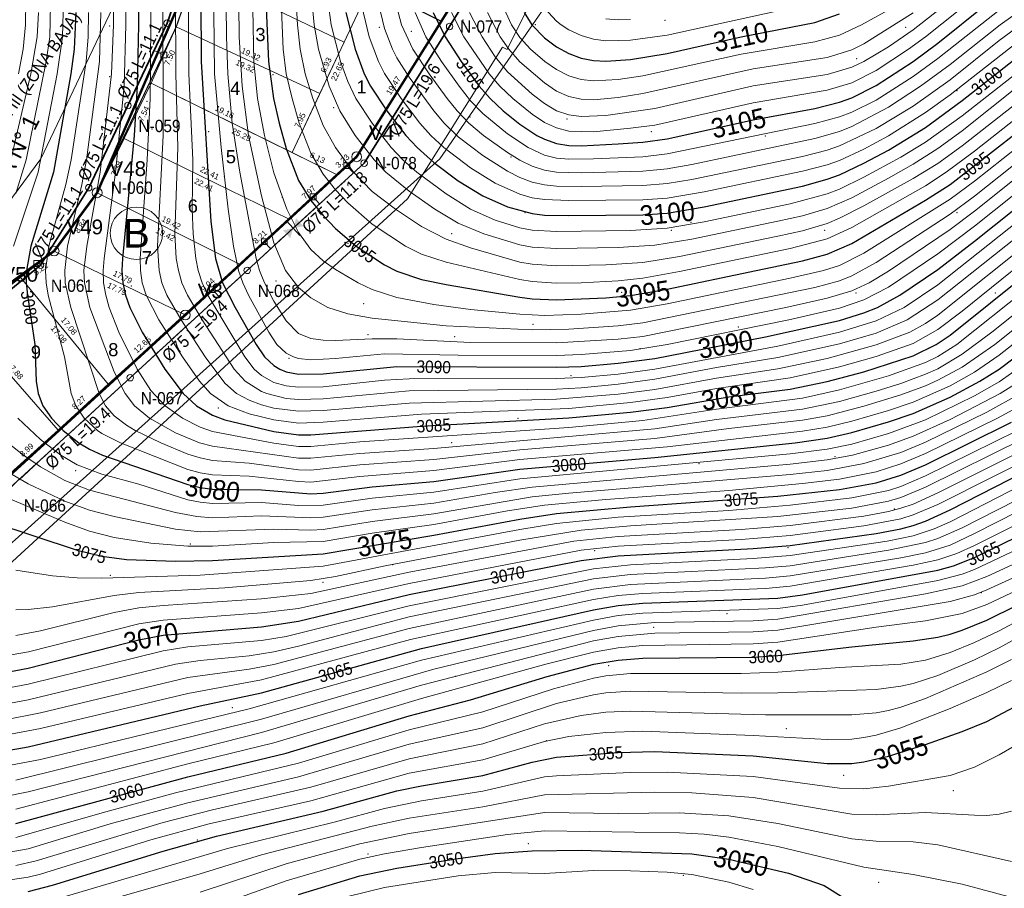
# Model space of a CAD drawing. Header units: metres. Extents: x 295850 to 310263, y 8095845 to 8104014.
# Tile 7 of 77: x 296079 to 296199, y 8096004 to 8096110. Entities that reach past the tile are written whole.
import ezdxf
from ezdxf.enums import TextEntityAlignment as Align

# ---------------------------------------------------------------- set-up
doc = ezdxf.new("R2010")
doc.units = ezdxf.units.M
doc.linetypes.add('CENTER', pattern=[5.08, 3.175, -0.635, 0.635, -0.635])
for name, color, linetype, lineweight in [('ALIN-AV1', 8, 'CENTER', 13), ('ALIN-C18', 8, 'CENTER', 13), ('AP-CONEX', 150, 'Continuous', 18), ('AP-NODOS', 1, 'Continuous', 18), ('AP-NODOS-TXT', 1, 'Continuous', 18), ('AP-RED-075', 5, 'Continuous', 35), ('AP-RED-TXT', 5, 'Continuous', 18), ('AP-SECTORES-TXT', 211, 'Continuous', 18), ('AP-VALVULAS', 42, 'Continuous', 25), ('C-TOPO-MAJR', 33, 'Continuous', 25), ('C-TOPO-MINR', 253, 'Continuous', 13), ('C-TOPO-PNTS', 8, 'Continuous', 9), ('C-TOPO-TEXT', 33, 'Continuous', 13), ('C-TOPO-TEXT-500', 33, 'Continuous', 13), ('LOTE', 7, 'Continuous', 18), ('LOTE_MEDIDAS', 8, 'Continuous', 13), ('LOTE_NUMERO', 8, 'Continuous', 13), ('MANZANA', 3, 'Continuous', 25), ('MANZANA_LETRA', 3, 'Continuous', 18), ('PERIMETRO', 1, 'Continuous', 35), ('RELIEVE_LIMITE', 6, 'Continuous', 18), ('VERTICES', 1, 'Continuous', 13), ('VIA_BORDE', 8, 'Continuous', 18), ('VIAS_NOMBRE', 5, 'Continuous', 18)]:
    doc.layers.add(name, color=color, linetype=linetype, lineweight=lineweight)
doc.styles.add('ARIAL', font='arial.ttf')

# ---------------------------------------------------------------- blocks, each defined once
blk = doc.blocks.new('PUNTOS_TOPOGRAFICOS')
at = {"layer": 'C-TOPO-PNTS'}
for p in [(296133.045, 8096110.014, 3106.582), (296157.728, 8096109.963, 3111.974), (296082.663, 8096108.754, 3077.888), (296089.968, 8096109.258, 3082.686), (296122.87, 8096109.112, 3101.794), (296126.747, 8096108.628, 3103.521), (296141.893, 8096109.431, 3110.556), (296187.06, 8096109.112, 3107.748), (296107.46, 8096107.731, 3094.158), (296181.108, 8096105.286, 3107.8), (296089.968, 8096103.086, 3082.802), (296109.869, 8096103.338, 3095.492), (296193.33, 8096101.354, 3100.992), (296094.503, 8096100.063, 3085.774), (296117.301, 8096099.308, 3097.848), (296133.927, 8096098.174, 3103.374), (296145.766, 8096097.922, 3107.292), (296095.133, 8096096.678, 3086.231), (296102.04, 8096096.359, 3090.216), (296156.028, 8096096.359, 3105.776), (296169.95, 8096095.828, 3103.886), (296138.918, 8096093.277, 3102.848), (296123.614, 8096092.002, 3098.134), (296103.949, 8096090.869, 3090.999), (296089.087, 8096090.491, 3083.202), (296111.003, 8096088.35, 3094.248), (296140.618, 8096086.476, 3100.094), (296193.33, 8096086.476, 3092.868), (296160.881, 8096085.327, 3099.158), (296131.691, 8096083.925, 3097.35), (296158.472, 8096084.35, 3098.899), (296177.176, 8096084.35, 3096.75), (296119.044, 8096082.756, 3094.895), (296092.582, 8096077.549, 3085.645), (296110.247, 8096078.147, 3092.872), (296152.442, 8096076.762, 3095.424), (296181.002, 8096076.699, 3092.108), (296198.006, 8096076.699, 3085.456), (296120.953, 8096075.376, 3093.458), (296141.61, 8096072.857, 3093.682), (296121.489, 8096071.598, 3092.582), (296166.655, 8096072.554, 3091.479), (296132.037, 8096071.346, 3092.758), (296154.646, 8096069.897, 3091.398), (296189.934, 8096069.977, 3085.362), (296111.818, 8096068.728, 3091.762), (296146.25, 8096066.603, 3089.53), (296103.209, 8096062.671, 3085.93), (296090.882, 8096061.395, 3082.334), (296139.768, 8096061.395, 3085.344), (296131.691, 8096058.42, 3083.456), (296161.873, 8096055.869, 3078.934), (296178.452, 8096056.719, 3078.344), (296085.78, 8096055.019, 3078.83), (296185.678, 8096050.343, 3072.441), (296099.809, 8096046.092, 3076.308), (296149.12, 8096045.242, 3070.616), (296172.717, 8096045.611, 3069.862), (296124.464, 8096043.541, 3072.948), (296090.031, 8096042.266, 3074.266), (296115.962, 8096041.416, 3072.856), (296196.306, 8096040.14, 3061.886), (296165.274, 8096037.59, 3063.566), (296156.347, 8096035.889, 3062.306), (296169.525, 8096032.064, 3059.53), (296150.82, 8096031.213, 3059.172), (296132.116, 8096029.938, 3061.78), (296104.91, 8096026.112, 3064.458), (296172.5, 8096023.562, 3056.422), (296143.244, 8096022.089, 3055.846), (296179.519, 8096017.838, 3054.632), (296192.909, 8096015.99, 3053.682), (296100.659, 8096009.959, 3054.899), (296141.043, 8096009.533, 3050.172), (296121.489, 8096008.258, 3051.036), (296159.964, 8096005.651, 3048.866), (296183.77, 8096004.801, 3050.48)]:
    blk.add_point(p, dxfattribs=at)
blk = doc.blocks.new('CURVAS_NIVEL')
at = {"layer": 'C-TOPO-MAJR'}
for points, elevation in [([(296093.37, 8096131.92), (296093.47, 8096109.42), (296093.31, 8096101.92), (296092.93, 8096095.92), (296091.5, 8096080.92), (296091.45, 8096079.42), (296091.56, 8096077.92), (296091.88, 8096076.42), (296092.41, 8096074.92), (296093.9, 8096071.92), (296096.67, 8096067.42), (296098.9, 8096064.42), (296100.54, 8096062.92), (296102.49, 8096061.79), (296103.99, 8096061.2), (296109.99, 8096059.79), (296112.99, 8096059.4), (296114.49, 8096059.4), (296127.99, 8096060.44), (296145.99, 8096061.45), (296153.49, 8096062.14), (296157.99, 8096062.73), (296165.49, 8096064.01), (296172.99, 8096064.97), (296177.49, 8096065.91), (296181.99, 8096067.09), (296187.99, 8096069.03), (296190.81, 8096070.42), (296192.49, 8096071.53), (296207.49, 8096083.55)], 3085), ([(296100.95, 8096134.92), (296101.12, 8096104.92), (296102.3, 8096085.42), (296102.88, 8096080.92), (296103.71, 8096077.92), (296105.25, 8096074.92), (296107.83, 8096070.42), (296108.84, 8096068.92), (296109.99, 8096067.83), (296110.7, 8096067.42), (296111.49, 8096067.09), (296112.99, 8096066.8), (296115.99, 8096066.82), (296124.99, 8096067.71), (296144.49, 8096067.64), (296147.49, 8096067.74), (296151.99, 8096068.12), (296156.49, 8096068.72), (296169.99, 8096071.33), (296178.99, 8096073.35), (296181.99, 8096074.26), (296183.64, 8096074.92), (296186.38, 8096076.42), (296190.99, 8096079.57), (296195.49, 8096083), (296207.49, 8096092.59)], 3090), ([(296109.01, 8096112.42), (296109.31, 8096104.92), (296109.93, 8096100.42), (296110.64, 8096097.42), (296111.49, 8096094.31), (296112.99, 8096090.43), (296114.49, 8096087.99), (296115.99, 8096086.15), (296117.49, 8096084.56), (296120.02, 8096082.42), (296123.49, 8096080.14), (296124.99, 8096079.37), (296127.99, 8096078.35), (296130.99, 8096077.71), (296139.99, 8096076.17), (296141.49, 8096075.98), (296144.49, 8096075.86), (296150.49, 8096076.12), (296153.49, 8096076.39), (296157.99, 8096077.17), (296168.83, 8096079.42), (296174.49, 8096080.62), (296177.49, 8096081.42), (296180.49, 8096082.73), (296189.49, 8096088.01), (296192.49, 8096089.92), (296205.99, 8096100.42)], 3095), ([(296118.78, 8096110.92), (296119.89, 8096106.42), (296121.01, 8096103.42), (296121.77, 8096101.92), (296123.76, 8096098.92), (296126.08, 8096095.92), (296127.46, 8096094.42), (296129.49, 8096092.62), (296132.49, 8096090.38), (296135.49, 8096088.53), (296138.49, 8096087.19), (296141.49, 8096086.38), (296142.99, 8096086.2), (296145.99, 8096086.13), (296154.99, 8096086.23), (296157.99, 8096086.43), (296162.49, 8096087.2), (296174.49, 8096089.73), (296177.49, 8096090.56), (296178.99, 8096091.12), (296181.99, 8096092.52), (296184.99, 8096094.13), (296189.49, 8096096.89), (296193.99, 8096100.16), (296201.96, 8096106.42)], 3100), ([(296129.44, 8096110.92), (296130.89, 8096107.92), (296132.85, 8096104.92), (296135.05, 8096101.92), (296136.38, 8096100.42), (296137.98, 8096098.92), (296139.99, 8096097.3), (296142.07, 8096095.92), (296142.99, 8096095.44), (296144.49, 8096094.92), (296145.99, 8096094.68), (296147.49, 8096094.63), (296151.99, 8096094.87), (296154.99, 8096095.1), (296157.99, 8096095.51), (296168.49, 8096097.82), (296175.99, 8096099.21), (296178.99, 8096099.97), (296180.49, 8096100.51), (296183.49, 8096102), (296187.99, 8096104.94), (296190.99, 8096107.17), (296196.99, 8096111.97)], 3105), ([(296140.53, 8096110.92), (296141.48, 8096109.42), (296142.99, 8096107.82), (296144.49, 8096106.72), (296145.99, 8096105.9), (296147.49, 8096105.34), (296148.99, 8096105.04), (296150.49, 8096104.96), (296153.49, 8096105.18), (296157.99, 8096105.92), (296166.99, 8096107.93), (296175.99, 8096109.68), (296178.99, 8096110.76)], 3110), ([(296085.84, 8096110.92), (296085.63, 8096106.42), (296085.21, 8096103.42), (296083.1, 8096091.42), (296080.34, 8096082.42), (296079.79, 8096079.42), (296079.76, 8096077.92), (296079.91, 8096076.42), (296080.82, 8096070.42), (296080.98, 8096065.92), (296081.22, 8096064.42), (296081.81, 8096062.92), (296082.85, 8096061.42), (296084.29, 8096059.92), (296086.18, 8096058.42), (296087.49, 8096057.65), (296089.08, 8096056.92), (296099.49, 8096053.32), (296100.99, 8096052.96), (296102.49, 8096052.77), (296108.49, 8096052.7), (296114.49, 8096052.18), (296115.99, 8096052.26), (296121.99, 8096053.06), (296129.49, 8096053.7), (296139.99, 8096055.2), (296156.49, 8096056.62), (296173.59, 8096058.42), (296177.49, 8096058.98), (296180.49, 8096059.66), (296184.99, 8096060.96), (296187.99, 8096061.99), (296192.49, 8096064), (296196.11, 8096065.92), (296198.47, 8096067.42), (296200.5, 8096068.92)], 3080), ([(296075.49, 8096048.79), (296085.99, 8096045.33), (296088.99, 8096044.57), (296091.99, 8096044.2), (296097.99, 8096043.96), (296102.49, 8096044.07), (296115.99, 8096044.87), (296129.49, 8096047.15), (296139.99, 8096049.11), (296144.49, 8096049.78), (296153.49, 8096050.61), (296171.49, 8096051.9), (296178.99, 8096052.72), (296183.49, 8096053.54), (296186.49, 8096054.46), (296189.49, 8096055.74), (296199.99, 8096060.93)], 3075), ([(296076.99, 8096030.35), (296079.99, 8096030.91), (296093.49, 8096034.37), (296096.49, 8096034.96), (296108.49, 8096035.97), (296112.99, 8096036.65), (296126.49, 8096039.91), (296147.49, 8096044.07), (296151.99, 8096044.62), (296168.49, 8096045.52), (296172.99, 8096045.89), (296183.49, 8096047.36), (296186.49, 8096047.92), (296187.99, 8096048.32), (296189.49, 8096048.85), (296192.49, 8096050.22), (296208.99, 8096058.66)], 3070), ([(296076.99, 8096020.8), (296079.99, 8096021.33), (296100.99, 8096026.32), (296108.49, 8096027.93), (296127.99, 8096033.34), (296148.99, 8096038.06), (296151.99, 8096038.57), (296154.99, 8096038.86), (296171.49, 8096039.48), (296174.49, 8096039.88), (296190.99, 8096042.89), (296192.92, 8096043.42), (296195.49, 8096044.41), (296207.49, 8096050.3)], 3065), ([(296078.49, 8096011.99), (296099.49, 8096017.67), (296111.49, 8096020.57), (296126.49, 8096025.12), (296133.99, 8096027.07), (296143.33, 8096029.92), (296149.02, 8096031.42), (296151.99, 8096031.9), (296154.99, 8096032.13), (296168.49, 8096032.27), (296171.49, 8096032.46), (296180.49, 8096033.53), (296187.99, 8096034.24), (296190.99, 8096034.7), (296192.49, 8096035.08), (296193.99, 8096035.55), (296196.99, 8096036.77), (296204.29, 8096040.42)], 3060), ([(296079.99, 8096003.67), (296082.99, 8096004.44), (296096.49, 8096008.61), (296102.99, 8096010.42), (296115.99, 8096013.47), (296124.99, 8096015.96), (296127.99, 8096016.59), (296135.49, 8096017.82), (296141.49, 8096019.47), (296144.49, 8096020.07), (296151.99, 8096020.63), (296156.49, 8096020.74), (296168.49, 8096020.22), (296177.49, 8096019.3), (296180.49, 8096019.28), (296181.99, 8096019.48), (296184.99, 8096020.19), (296189.49, 8096021.63), (296193.99, 8096023.19), (296196.99, 8096024.43), (296215.87, 8096034.42)], 3055), ([(296112.99, 8096003.32), (296120.49, 8096005.6), (296124.99, 8096006.54), (296132.49, 8096007.72), (296136.99, 8096008.3), (296141.49, 8096008.64), (296147.49, 8096008.72), (296160.99, 8096008.27), (296165.49, 8096007.62), (296172.79, 8096005.92), (296177.14, 8096004.42), (296179.52, 8096002.92)], 3050)]:
    blk.add_lwpolyline(points, dxfattribs=dict(at, elevation=elevation))
at = {"layer": 'C-TOPO-MINR'}
for points, elevation in [([(296088.89, 8096110.92), (296088.69, 8096104.92), (296087.13, 8096092.92), (296086.57, 8096089.92), (296084.81, 8096082.42), (296084.46, 8096079.42), (296084.53, 8096077.92), (296085.21, 8096074.92), (296088.68, 8096064.42), (296089.45, 8096062.92), (296090.49, 8096061.69), (296091.99, 8096060.56), (296093.06, 8096059.92), (296096.21, 8096058.42), (296099.49, 8096057.04), (296100.99, 8096056.57), (296102.49, 8096056.27), (296106.99, 8096055.92), (296112.99, 8096055.11), (296114.49, 8096055.08), (296120.49, 8096055.73), (296129.49, 8096056.38), (296139.99, 8096057.54), (296156.49, 8096058.95), (296165.49, 8096060.16), (296174.49, 8096061.16), (296177.49, 8096061.72), (296181.99, 8096062.89), (296186.49, 8096064.25), (296189.49, 8096065.37), (296190.99, 8096066.04), (296193.99, 8096067.66), (296197.94, 8096070.42), (296211.99, 8096081.6)], 3082), ([(296090.27, 8096127.42), (296090.41, 8096109.42), (296090.18, 8096103.42), (296088.78, 8096091.42), (296087.15, 8096082.42), (296086.81, 8096079.42), (296086.87, 8096077.92), (296087.54, 8096074.92), (296090.49, 8096067.08), (296091.82, 8096064.42), (296092.97, 8096062.92), (296094.79, 8096061.42), (296097.99, 8096059.63), (296100.92, 8096058.42), (296102.49, 8096058.02), (296112.99, 8096056.55), (296114.49, 8096056.53), (296120.49, 8096057.13), (296129.49, 8096057.74), (296156.49, 8096060.12), (296163.99, 8096061.25), (296174.49, 8096062.51), (296178.99, 8096063.47), (296183.49, 8096064.73), (296186.49, 8096065.66), (296189.49, 8096066.77), (296190.99, 8096067.46), (296193.99, 8096069.23), (296197.6, 8096071.92), (296211.99, 8096083.38)], 3083), ([(296091.86, 8096131.92), (296091.94, 8096109.42), (296091.7, 8096101.92), (296090.67, 8096091.42), (296089.26, 8096080.92), (296089.16, 8096079.42), (296089.21, 8096077.92), (296089.47, 8096076.42), (296089.9, 8096074.92), (296091.08, 8096071.92), (296093.29, 8096067.42), (296094.99, 8096064.8), (296096.74, 8096062.92), (296098.83, 8096061.42), (296100.99, 8096060.34), (296102.49, 8096059.81), (296109.99, 8096058.38), (296112.99, 8096057.98), (296114.49, 8096057.97), (296120.49, 8096058.52), (296145.99, 8096060.3), (296154.99, 8096061.13), (296163.99, 8096062.52), (296174.49, 8096063.87), (296178.99, 8096064.87), (296184.99, 8096066.59), (296189.49, 8096068.21), (296190.99, 8096068.95), (296193.33, 8096070.42), (296210.49, 8096084.06)], 3084), ([(296094.88, 8096131.92), (296094.99, 8096109.42), (296094.87, 8096100.42), (296094.53, 8096092.92), (296093.66, 8096080.92), (296093.7, 8096079.42), (296093.92, 8096077.92), (296094.39, 8096076.42), (296095.95, 8096073.42), (296098.85, 8096068.92), (296100.93, 8096065.92), (296102.25, 8096064.42), (296104.41, 8096062.92), (296106.99, 8096061.96), (296109.99, 8096061.21), (296112.99, 8096060.83), (296115.99, 8096060.94), (296127.99, 8096061.89), (296145.99, 8096062.61), (296153.49, 8096063.32), (296157.99, 8096063.95), (296163.99, 8096065.06), (296172.99, 8096066.34), (296178.99, 8096067.68), (296183.49, 8096068.94), (296187.99, 8096070.53), (296190.99, 8096072.22), (296193.99, 8096074.47), (296205.99, 8096084.17)], 3086), ([(296096.39, 8096131.92), (296096.48, 8096095.92), (296095.79, 8096082.42), (296095.97, 8096079.42), (296096.33, 8096077.92), (296096.93, 8096076.42), (296098.66, 8096073.42), (296101.62, 8096068.92), (296103.99, 8096065.68), (296105.42, 8096064.42), (296106.99, 8096063.6), (296108.49, 8096063.04), (296109.99, 8096062.65), (296112.99, 8096062.26), (296115.99, 8096062.36), (296126.49, 8096063.27), (296144.49, 8096063.74), (296151.99, 8096064.33), (296156.49, 8096064.93), (296163.99, 8096066.32), (296171.49, 8096067.43), (296177.49, 8096068.72), (296183.49, 8096070.35), (296187.58, 8096071.92), (296189.49, 8096072.99), (296190.99, 8096074), (296208.99, 8096088.33)], 3087), ([(296097.89, 8096131.92), (296098.03, 8096103.42), (296098.26, 8096094.42), (296097.9, 8096083.92), (296098.07, 8096080.92), (296098.33, 8096079.42), (296098.77, 8096077.92), (296099.44, 8096076.42), (296101.22, 8096073.42), (296105.12, 8096067.42), (296106.47, 8096065.92), (296108.49, 8096064.67), (296109.14, 8096064.42), (296111.49, 8096063.84), (296112.99, 8096063.7), (296115.99, 8096063.8), (296126.49, 8096064.76), (296144.49, 8096064.98), (296147.49, 8096065.12), (296151.99, 8096065.55), (296156.49, 8096066.16), (296163.99, 8096067.6), (296171.49, 8096068.81), (296178.99, 8096070.49), (296183.49, 8096071.79), (296187.28, 8096073.42), (296190.99, 8096075.84), (296208.99, 8096090.13)], 3088), ([(296099.42, 8096133.42), (296099.59, 8096103.42), (296100.09, 8096092.92), (296100.02, 8096086.92), (296100.12, 8096083.92), (296100.45, 8096080.92), (296100.76, 8096079.42), (296101.24, 8096077.92), (296101.92, 8096076.42), (296106.46, 8096068.92), (296107.6, 8096067.42), (296108.49, 8096066.64), (296109.99, 8096065.79), (296111.49, 8096065.37), (296112.99, 8096065.19), (296115.99, 8096065.26), (296123.49, 8096066.06), (296126.49, 8096066.24), (296144.49, 8096066.27), (296147.49, 8096066.39), (296151.99, 8096066.8), (296156.49, 8096067.41), (296171.49, 8096070.2), (296178.99, 8096071.91), (296183.49, 8096073.28), (296186.88, 8096074.92), (296190.99, 8096077.7), (296208.32, 8096091.42)], 3089), ([(296102.42, 8096133.42), (296102.75, 8096103.42), (296103.55, 8096094.42), (296104.42, 8096086.92), (296105.06, 8096082.42), (296105.68, 8096079.42), (296106.2, 8096077.92), (296106.89, 8096076.42), (296109.37, 8096071.92), (296110.35, 8096070.42), (296111.49, 8096069.36), (296112.38, 8096068.92), (296112.99, 8096068.71), (296114.49, 8096068.55), (296117.49, 8096068.69), (296123.49, 8096069.26), (296132.49, 8096069.09), (296144.49, 8096069.08), (296147.49, 8096069.19), (296153.49, 8096069.68), (296157.99, 8096070.4), (296172.83, 8096073.42), (296178.99, 8096074.85), (296181.99, 8096075.86), (296184.99, 8096077.42), (296190.99, 8096081.46), (296195.49, 8096084.84), (296207.49, 8096094.39)], 3091), ([(296103.94, 8096134.92), (296104.19, 8096107.92), (296104.35, 8096103.42), (296104.91, 8096097.42), (296105.83, 8096091.42), (296107.81, 8096080.92), (296108.23, 8096079.42), (296108.83, 8096077.92), (296109.99, 8096075.69), (296111.49, 8096073.31), (296112.99, 8096071.75), (296114.49, 8096071.14), (296115.99, 8096070.93), (296117.49, 8096070.91), (296121.99, 8096071.1), (296124.99, 8096071.09), (296133.99, 8096070.65), (296144.49, 8096070.6), (296151.99, 8096071.06), (296154.99, 8096071.39), (296172.46, 8096074.92), (296177.49, 8096076.05), (296180.49, 8096076.95), (296182.62, 8096077.92), (296184.99, 8096079.34), (296192.49, 8096084.43), (296195.49, 8096086.68), (296205.99, 8096095.05)], 3092), ([(296105.46, 8096134.92), (296105.77, 8096107.92), (296106.1, 8096101.92), (296106.9, 8096095.92), (296108.49, 8096088.56), (296109.99, 8096082.82), (296111.41, 8096079.42), (296112.99, 8096077.38), (296114.49, 8096076.12), (296116.58, 8096074.92), (296118.99, 8096074.14), (296121.99, 8096073.63), (296130.99, 8096072.68), (296141.49, 8096072.2), (296145.99, 8096072.29), (296151.99, 8096072.69), (296154.99, 8096073.04), (296175.99, 8096077.38), (296178.99, 8096078.18), (296180.49, 8096078.77), (296183.49, 8096080.41), (296192.49, 8096086.29), (296195.49, 8096088.51), (296205.99, 8096096.85)], 3093), ([(296106.99, 8096134.92), (296107.54, 8096104.92), (296108, 8096100.42), (296108.85, 8096095.92), (296109.99, 8096091.37), (296111.55, 8096086.92), (296112.99, 8096084.06), (296114.49, 8096082.01), (296115.99, 8096080.61), (296117.49, 8096079.55), (296120.29, 8096077.92), (296121.99, 8096077.12), (296124.99, 8096076.15), (296129.49, 8096075.27), (296133.99, 8096074.67), (296139.99, 8096074.09), (296142.99, 8096073.94), (296147.49, 8096074.12), (296153.49, 8096074.58), (296157.99, 8096075.35), (296172.99, 8096078.49), (296177.04, 8096079.42), (296178.99, 8096080.05), (296181.99, 8096081.55), (296192.49, 8096088.12), (296195.49, 8096090.34), (296205.99, 8096098.64)], 3094), ([(296110.3, 8096125.92), (296111.1, 8096106.42), (296111.48, 8096103.42), (296112.2, 8096100.42), (296113.07, 8096097.42), (296114.49, 8096093.76), (296115.99, 8096091.2), (296117.49, 8096089.29), (296118.99, 8096087.68), (296121.99, 8096085.09), (296126.04, 8096082.42), (296127.99, 8096081.44), (296130.99, 8096080.46), (296139.99, 8096078.33), (296141.49, 8096078.08), (296144.49, 8096077.89), (296147.49, 8096077.95), (296151.99, 8096078.16), (296154.99, 8096078.49), (296159.49, 8096079.3), (296172.99, 8096082.12), (296177.49, 8096083.31), (296180.49, 8096084.69), (296189.49, 8096089.78), (296192.04, 8096091.42), (296195.49, 8096094), (296204.49, 8096101.1)], 3096), ([(296112.03, 8096124.42), (296112.87, 8096109.42), (296113.18, 8096106.42), (296113.81, 8096103.42), (296114.72, 8096100.42), (296115.99, 8096097.14), (296117.51, 8096094.42), (296119.72, 8096091.42), (296121.99, 8096089.07), (296124.81, 8096086.92), (296127.99, 8096084.82), (296130.99, 8096083.26), (296133.99, 8096082.2), (296139.99, 8096080.46), (296141.49, 8096080.2), (296144.49, 8096080), (296150.49, 8096080.12), (296154.99, 8096080.43), (296159.49, 8096081.13), (296171.49, 8096083.62), (296174.49, 8096084.28), (296177.49, 8096085.17), (296178.99, 8096085.8), (296181.99, 8096087.34), (296187.99, 8096090.65), (296190.99, 8096092.5), (296193.99, 8096094.66), (296204.49, 8096102.89)], 3097), ([(296114.35, 8096115.42), (296114.9, 8096109.42), (296115.42, 8096106.42), (296116.75, 8096101.92), (296118.05, 8096098.92), (296119.92, 8096095.92), (296122.24, 8096092.92), (296123.66, 8096091.42), (296126.49, 8096089.12), (296129.64, 8096086.92), (296132.49, 8096085.23), (296135.61, 8096083.92), (296139.99, 8096082.57), (296141.49, 8096082.3), (296144.49, 8096082.11), (296151.99, 8096082.25), (296156.49, 8096082.54), (296160.99, 8096083.26), (296171.49, 8096085.44), (296174.49, 8096086.1), (296177.49, 8096086.99), (296180.49, 8096088.32), (296184.99, 8096090.71), (296187.99, 8096092.39), (296190.99, 8096094.3), (296193.99, 8096096.49), (296200.82, 8096101.92)], 3098), ([(296116.38, 8096113.92), (296116.99, 8096109.42), (296118.12, 8096104.92), (296118.99, 8096102.49), (296119.99, 8096100.42), (296121.96, 8096097.42), (296124.29, 8096094.42), (296125.71, 8096092.92), (296127.44, 8096091.42), (296130.99, 8096088.78), (296133.99, 8096086.92), (296136.99, 8096085.59), (296139.99, 8096084.65), (296141.49, 8096084.37), (296144.49, 8096084.18), (296153.49, 8096084.3), (296157.99, 8096084.6), (296162.49, 8096085.38), (296172.99, 8096087.58), (296177.49, 8096088.78), (296178.99, 8096089.37), (296181.99, 8096090.81), (296186.49, 8096093.25), (296189.49, 8096095.09), (296193.99, 8096098.32), (296202.99, 8096105.38)], 3099), ([(296120.49, 8096112.75), (296121.62, 8096107.92), (296122.74, 8096104.92), (296123.49, 8096103.46), (296125.52, 8096100.42), (296127.8, 8096097.42), (296129.13, 8096095.92), (296130.73, 8096094.42), (296133.99, 8096091.94), (296136.99, 8096090.09), (296139.99, 8096088.75), (296141.49, 8096088.32), (296142.99, 8096088.08), (296145.99, 8096087.96), (296154.99, 8096088.04), (296157.99, 8096088.24), (296162.49, 8096089.02), (296174.49, 8096091.54), (296177.49, 8096092.34), (296178.99, 8096092.87), (296181.99, 8096094.24), (296184.99, 8096095.85), (296189.49, 8096098.71), (296192.49, 8096100.86), (296201.49, 8096107.9)], 3101), ([(296122.32, 8096113.92), (296123.49, 8096108.96), (296124.46, 8096106.42), (296124.99, 8096105.38), (296126.49, 8096103.01), (296129.5, 8096098.92), (296130.77, 8096097.42), (296132.49, 8096095.75), (296135.49, 8096093.45), (296138.49, 8096091.56), (296139.99, 8096090.8), (296141.49, 8096090.23), (296142.99, 8096089.89), (296144.49, 8096089.73), (296147.49, 8096089.7), (296154.99, 8096089.81), (296157.99, 8096090.04), (296160.99, 8096090.54), (296174.49, 8096093.36), (296177.49, 8096094.12), (296178.99, 8096094.63), (296183.49, 8096096.74), (296187.99, 8096099.5), (296192.49, 8096102.71), (296198.49, 8096107.5), (296201.09, 8096109.42)], 3102), ([(296124.36, 8096113.92), (296125.55, 8096109.42), (296126.93, 8096106.42), (296128.92, 8096103.42), (296131.13, 8096100.42), (296132.34, 8096098.92), (296133.79, 8096097.42), (296135.56, 8096095.92), (296138.49, 8096093.82), (296139.99, 8096092.9), (296141.49, 8096092.17), (296142.99, 8096091.68), (296144.49, 8096091.43), (296147.49, 8096091.37), (296154.99, 8096091.57), (296157.99, 8096091.84), (296160.99, 8096092.36), (296175.99, 8096095.52), (296178.99, 8096096.39), (296180.49, 8096096.99), (296184.99, 8096099.35), (296188.88, 8096101.92), (296192.49, 8096104.57), (296198.59, 8096109.42), (296209.14, 8096116.92)], 3103), ([(296127.24, 8096110.92), (296128.53, 8096107.92), (296130.44, 8096104.92), (296132.59, 8096101.92), (296133.99, 8096100.15), (296135.49, 8096098.58), (296138.49, 8096096.12), (296141.03, 8096094.42), (296142.99, 8096093.51), (296144.49, 8096093.15), (296145.99, 8096093.01), (296148.99, 8096093.05), (296154.99, 8096093.32), (296157.99, 8096093.65), (296175.99, 8096097.35), (296178.99, 8096098.17), (296180.49, 8096098.74), (296183.49, 8096100.22), (296187.99, 8096103.12), (296190.99, 8096105.28), (296198.49, 8096111.2)], 3104), ([(296131.66, 8096110.92), (296133.17, 8096107.92), (296136.26, 8096103.42), (296137.57, 8096101.92), (296139.14, 8096100.42), (296141.49, 8096098.51), (296142.99, 8096097.51), (296144.49, 8096096.82), (296145.99, 8096096.45), (296148.99, 8096096.37), (296153.49, 8096096.78), (296156.49, 8096097.18), (296168.49, 8096099.87), (296177.49, 8096101.42), (296180.49, 8096102.33), (296183.49, 8096103.83), (296187.44, 8096106.42), (296189.5, 8096107.92), (296195.49, 8096112.75)], 3106), ([(296133.87, 8096110.92), (296135.39, 8096107.92), (296136.99, 8096105.52), (296138.49, 8096103.69), (296141.49, 8096100.93), (296142.99, 8096099.81), (296144.49, 8096098.92), (296145.99, 8096098.41), (296147.49, 8096098.21), (296150.49, 8096098.33), (296156.49, 8096099.2), (296168.49, 8096101.95), (296177.49, 8096103.36), (296180.49, 8096104.24), (296181.99, 8096104.92), (296184.99, 8096106.73), (296187.99, 8096108.78), (296196.99, 8096115.88)], 3107), ([(296136.04, 8096110.92), (296137.61, 8096107.92), (296138.65, 8096106.42), (296139.99, 8096104.88), (296142.99, 8096102.31), (296144.49, 8096101.33), (296145.99, 8096100.66), (296147.49, 8096100.32), (296148.99, 8096100.27), (296151.99, 8096100.54), (296154.99, 8096101.02), (296168.49, 8096104.03), (296177.49, 8096105.43), (296180.49, 8096106.35), (296181.99, 8096107.1), (296187.99, 8096110.85)], 3108), ([(296137.6, 8096112.42), (296138.98, 8096109.42), (296139.99, 8096107.87), (296141.29, 8096106.42), (296143.05, 8096104.92), (296144.49, 8096103.95), (296145.99, 8096103.19), (296147.49, 8096102.74), (296148.99, 8096102.57), (296151.99, 8096102.74), (296154.99, 8096103.17), (296166.99, 8096105.82), (296175.99, 8096107.33), (296178.99, 8096108.15), (296181.68, 8096109.42), (296186.49, 8096112.06)], 3109), ([(296142.99, 8096111.43), (296144.49, 8096109.86), (296145.06, 8096109.42), (296145.99, 8096108.81), (296147.49, 8096108.09), (296148.99, 8096107.65), (296150.49, 8096107.45), (296153.49, 8096107.52), (296157.99, 8096108.15), (296174.49, 8096111.76)], 3111), ([(296150.49, 8096110.12), (296151.99, 8096110.01), (296153.49, 8096110.06)], 3112), ([(296087.37, 8096110.92), (296087.31, 8096107.92), (296087.08, 8096104.92), (296085.27, 8096092.92), (296084.62, 8096089.92), (296082.53, 8096082.42), (296082.12, 8096079.42), (296082.18, 8096077.92), (296082.43, 8096076.42), (296084.43, 8096068.92), (296085.27, 8096064.42), (296085.84, 8096062.92), (296086.82, 8096061.42), (296088.45, 8096059.92), (296088.99, 8096059.57), (296091.25, 8096058.42), (296099.49, 8096055.18), (296100.99, 8096054.76), (296102.49, 8096054.52), (296106.99, 8096054.36), (296112.99, 8096053.68), (296114.49, 8096053.63), (296120.49, 8096054.32), (296129.49, 8096055.03), (296139.99, 8096056.37), (296157.99, 8096057.94), (296174.49, 8096059.84), (296177.49, 8096060.34), (296180.49, 8096061.06), (296184.99, 8096062.37), (296187.99, 8096063.38), (296192.49, 8096065.38), (296195.49, 8096067.05), (296198.49, 8096069.12), (296213.49, 8096080.92)], 3081), ([(296084.31, 8096112.42), (296084.19, 8096107.92), (296083.54, 8096103.42), (296081.22, 8096091.42), (296078.22, 8096082.42)], 3079), ([(296078.74, 8096061.42), (296081.49, 8096058.82), (296083.98, 8096056.92), (296085.99, 8096055.74), (296088.99, 8096054.59), (296093.49, 8096053.36), (296099.49, 8096051.46), (296100.99, 8096051.16), (296102.49, 8096051.02), (296108.49, 8096051.12), (296112.99, 8096050.77), (296115.99, 8096050.8), (296121.99, 8096051.66), (296129.49, 8096052.38), (296139.99, 8096054.02), (296172.99, 8096057.07), (296177.49, 8096057.64), (296180.49, 8096058.27), (296184.99, 8096059.54), (296189.49, 8096061.22), (296195.49, 8096064.15), (296198.49, 8096065.86), (296201.49, 8096067.96)], 3079), ([(296082.78, 8096113.92), (296082.63, 8096107.92), (296082.2, 8096104.92), (296079.74, 8096092.92), (296078.49, 8096088.83)], 3078), ([(296077.54, 8096058.42), (296079.42, 8096056.92), (296081.49, 8096055.49), (296084.49, 8096053.82), (296087.49, 8096052.65), (296097.99, 8096049.93), (296100.58, 8096049.42), (296102.49, 8096049.28), (296108.49, 8096049.5), (296114.49, 8096049.26), (296115.99, 8096049.33), (296121.99, 8096050.25), (296129.49, 8096051.06), (296136.99, 8096052.37), (296141.49, 8096053), (296172.99, 8096055.8), (296177.49, 8096056.33), (296180.6, 8096056.92), (296184.99, 8096058.13), (296187.99, 8096059.21), (296192.49, 8096061.27), (296198.6, 8096064.42), (296200.99, 8096065.92)], 3078), ([(296081.26, 8096110.92), (296081.09, 8096107.92), (296080.34, 8096103.42), (296077.89, 8096092.92)], 3077), ([(296076.55, 8096055.42), (296079.99, 8096053.41), (296084.49, 8096051.29), (296087.49, 8096050.19), (296090.49, 8096049.41), (296097.99, 8096047.9), (296100.99, 8096047.56), (296109.99, 8096047.89), (296114.49, 8096047.78), (296115.99, 8096047.86), (296121.99, 8096048.83), (296129.49, 8096049.75), (296141.49, 8096051.81), (296145.99, 8096052.28), (296172.99, 8096054.54), (296177.49, 8096055.04), (296181.99, 8096055.88), (296186.49, 8096057.24), (296189.49, 8096058.48), (296196.99, 8096062.15), (296201.1, 8096064.42)], 3077), ([(296079.73, 8096112.42), (296079.68, 8096109.42), (296079.39, 8096106.42), (296078.81, 8096103.42)], 3076), ([(296076.99, 8096051.92), (296084.49, 8096048.74), (296087.49, 8096047.65), (296090.49, 8096046.87), (296094.99, 8096046.19), (296099.49, 8096045.8), (296102.49, 8096045.8), (296109.99, 8096046.25), (296115.99, 8096046.37), (296121.99, 8096047.4), (296129.49, 8096048.45), (296138.49, 8096050.11), (296142.99, 8096050.8), (296150.49, 8096051.51), (296165.49, 8096052.61), (296174.49, 8096053.44), (296178.99, 8096053.98), (296183.49, 8096054.89), (296186.49, 8096055.85), (296189.49, 8096057.11), (296198.27, 8096061.42), (296201.49, 8096063.16)], 3076), ([(296078.49, 8096042.9), (296082.99, 8096042.17), (296085.99, 8096041.93), (296088.99, 8096041.91), (296100.99, 8096042.26), (296115.99, 8096043.36), (296139.99, 8096047.83), (296144.49, 8096048.57), (296151.99, 8096049.33), (296165.49, 8096050.17), (296172.99, 8096050.8), (296180.49, 8096051.69), (296184.99, 8096052.6), (296186.49, 8096053.09), (296189.49, 8096054.37), (296200.72, 8096059.92)], 3074), ([(296078.49, 8096038.03), (296079.99, 8096038.08), (296082.99, 8096038.42), (296090.49, 8096039.78), (296093.49, 8096040.15), (296103.99, 8096040.74), (296114.49, 8096041.62), (296117.49, 8096042.11), (296123.55, 8096043.42), (296139.99, 8096046.55), (296147.49, 8096047.75), (296153.49, 8096048.27), (296171.49, 8096049.42), (296180.49, 8096050.46), (296184.99, 8096051.29), (296186.49, 8096051.74), (296189.49, 8096052.99), (296201.49, 8096058.94)], 3073), ([(296078.49, 8096034.9), (296081.49, 8096035.48), (296090.49, 8096037.7), (296093.49, 8096038.27), (296096.49, 8096038.58), (296108.49, 8096039.37), (296114.49, 8096040.05), (296126.49, 8096042.63), (296146.6, 8096046.42), (296151.99, 8096046.99), (296166.99, 8096047.85), (296172.99, 8096048.33), (296181.99, 8096049.47), (296184.99, 8096050.02), (296186.49, 8096050.43), (296187.99, 8096050.95), (296190.99, 8096052.32), (296203.19, 8096058.42)], 3072), ([(296076.99, 8096032.39), (296080.03, 8096032.92), (296093.49, 8096036.35), (296096.49, 8096036.8), (296108.49, 8096037.66), (296112.99, 8096038.22), (296126.49, 8096041.27), (296147.49, 8096045.31), (296151.99, 8096045.81), (296166.99, 8096046.64), (296172.99, 8096047.11), (296181.99, 8096048.29), (296186.49, 8096049.15), (296187.99, 8096049.62), (296190.99, 8096050.91), (296204.49, 8096057.7)], 3071), ([(296076.99, 8096028.41), (296079.99, 8096028.97), (296096.49, 8096033.05), (296099.49, 8096033.51), (296108.49, 8096034.3), (296111.49, 8096034.79), (296126.49, 8096038.54), (296148.99, 8096043.06), (296153.49, 8096043.53), (296168.49, 8096044.3), (296172.99, 8096044.66), (296184.81, 8096046.42), (296187.99, 8096047.07), (296190.57, 8096047.92), (296192.49, 8096048.78), (296211.25, 8096058.42)], 3069), ([(296076.99, 8096026.5), (296079.99, 8096027.05), (296097.99, 8096031.41), (296100.99, 8096031.87), (296106.99, 8096032.45), (296109.99, 8096032.93), (296112.99, 8096033.6), (296126.49, 8096037.17), (296148.99, 8096041.82), (296153.49, 8096042.34), (296169.99, 8096043.15), (296172.99, 8096043.42), (296184.99, 8096045.3), (296189.49, 8096046.24), (296190.99, 8096046.73), (296193.99, 8096048.06), (296211.38, 8096056.92)], 3068), ([(296076.99, 8096024.6), (296081.49, 8096025.48), (296099.49, 8096029.77), (296106.99, 8096030.81), (296109.99, 8096031.37), (296126.49, 8096035.78), (296148.99, 8096040.57), (296153.49, 8096041.14), (296169.99, 8096041.91), (296172.99, 8096042.17), (296186.49, 8096044.4), (296189.49, 8096045), (296192.49, 8096045.95), (296195.49, 8096047.34), (296205.99, 8096052.7)], 3067), ([(296076.99, 8096022.7), (296081.49, 8096023.57), (296099.49, 8096027.85), (296108.49, 8096029.49), (296126.65, 8096034.42), (296148.99, 8096039.32), (296151.99, 8096039.79), (296154.99, 8096040.05), (296169.99, 8096040.64), (296172.99, 8096040.92), (296187.99, 8096043.5), (296190.99, 8096044.14), (296193.34, 8096044.92), (296195.49, 8096045.87), (296207.49, 8096051.9)], 3066), ([(296076.99, 8096018.91), (296081.49, 8096019.79), (296106.99, 8096025.95), (296127.99, 8096031.91), (296148.99, 8096036.8), (296151.99, 8096037.33), (296154.99, 8096037.65), (296171.49, 8096038.19), (296174.49, 8096038.62), (296190.99, 8096041.62), (296193.99, 8096042.4), (296195.49, 8096042.95), (296208.99, 8096049.33)], 3064), ([(296078.49, 8096017.28), (296108.49, 8096024.72), (296129.49, 8096030.82), (296148.99, 8096035.53), (296151.99, 8096036.07), (296156.49, 8096036.49), (296168.49, 8096036.71), (296171.49, 8096036.89), (296189.49, 8096040), (296193.99, 8096040.96), (296196.99, 8096042.09), (296208.99, 8096047.63)], 3063), ([(296076.99, 8096015.22), (296079.99, 8096015.82), (296108.49, 8096023.08), (296127.99, 8096028.87), (296148.99, 8096034.24), (296151.99, 8096034.77), (296156.49, 8096035.18), (296168.49, 8096035.36), (296171.49, 8096035.55), (296192.49, 8096039.05), (296195.49, 8096039.87), (296196.99, 8096040.47), (296208.99, 8096045.92)], 3062), ([(296078.49, 8096013.73), (296099.49, 8096019.25), (296109.99, 8096021.83), (296127.99, 8096027.24), (296143.18, 8096031.42), (296148.99, 8096032.89), (296151.99, 8096033.4), (296154.99, 8096033.69), (296168.49, 8096033.91), (296171.49, 8096034.11), (296183.49, 8096035.92), (296189.49, 8096036.68), (296193.99, 8096037.61), (296196.99, 8096038.7), (296203.77, 8096041.92)], 3061), ([(296078.49, 8096010.27), (296089.5, 8096013.42), (296097.99, 8096015.7), (296112.99, 8096019.32), (296126.49, 8096023.39), (296135.49, 8096025.6), (296144.1, 8096028.42), (296148.99, 8096029.71), (296150.49, 8096029.98), (296153.49, 8096030.26), (296166.99, 8096030.29), (296171.49, 8096030.42), (296178.99, 8096031), (296186.49, 8096031.42), (296189.49, 8096031.92), (296192.49, 8096032.83), (296195.49, 8096034.04), (296198.49, 8096035.49), (296204.94, 8096038.92)], 3059), ([(296076.99, 8096008.34), (296079.99, 8096008.89), (296090.02, 8096011.92), (296099.49, 8096014.51), (296112.99, 8096017.65), (296126.49, 8096021.65), (296135.49, 8096023.65), (296144.49, 8096026.61), (296148.99, 8096027.69), (296150.49, 8096027.91), (296153.49, 8096028.11), (296166.99, 8096027.89), (296171.49, 8096027.92), (296183.49, 8096028.34), (296186.49, 8096028.71), (296187.99, 8096029.06), (296190.99, 8096030.05), (296195.49, 8096031.96), (296198.49, 8096033.41), (296205.8, 8096037.42)], 3058), ([(296078.49, 8096006.85), (296081, 8096007.42), (296096.49, 8096012.1), (296102.49, 8096013.65), (296114.49, 8096016.39), (296126.49, 8096019.88), (296135.49, 8096021.69), (296142.99, 8096024.12), (296147.49, 8096025.17), (296150.49, 8096025.56), (296153.49, 8096025.7), (296169.99, 8096025.24), (296180.49, 8096025.25), (296183.49, 8096025.49), (296184.99, 8096025.78), (296186.49, 8096026.17), (296189.49, 8096027.23), (296196.99, 8096030.49), (296199.99, 8096032)], 3057), ([(296076.99, 8096004.98), (296079.99, 8096005.42), (296081.49, 8096005.79), (296094.99, 8096009.97), (296102.1, 8096011.92), (296114.49, 8096014.74), (296126.49, 8096018.1), (296135.49, 8096019.74), (296142.99, 8096022), (296145.99, 8096022.58), (296150.49, 8096023.06), (296154.99, 8096023.23), (296168.49, 8096022.72), (296177.49, 8096022.22), (296180.49, 8096022.27), (296181.99, 8096022.46), (296183.49, 8096022.75), (296186.49, 8096023.65), (296192.49, 8096026.01), (296196.99, 8096027.95), (296199.99, 8096029.42)], 3056), ([(296081.49, 8096002.19), (296104.31, 8096008.92), (296117.49, 8096012.19), (296123.49, 8096013.82), (296127.99, 8096014.74), (296135.49, 8096015.92), (296142.99, 8096017.65), (296144.49, 8096017.81), (296153.49, 8096018.19), (296157.99, 8096018.25), (296168.49, 8096017.7), (296178.99, 8096016.27), (296181.99, 8096016.22), (296184.99, 8096016.55), (296192.49, 8096017.83), (296195.49, 8096018.83), (296198.49, 8096020.36), (296207.49, 8096025.56)], 3054), ([(296081.49, 8096000.25), (296100.99, 8096005.82), (296108.49, 8096008.17), (296121.99, 8096011.67), (296126.49, 8096012.63), (296135.49, 8096014.02), (296142.99, 8096015.48), (296156.49, 8096015.78), (296160.99, 8096015.7), (296168.49, 8096015.15), (296180.49, 8096013.11), (296183.49, 8096013.02), (296189.49, 8096013.33), (296195.49, 8096012.99), (296196.99, 8096012.96), (296198.49, 8096013.1), (296199.99, 8096013.47)], 3053), ([(296100.99, 8096003.59), (296111.49, 8096007.06), (296120.49, 8096009.5), (296126.49, 8096010.75), (296142.99, 8096013.31), (296151.99, 8096013.2), (296159.49, 8096013.29), (296165.49, 8096012.92), (296171.49, 8096011.98), (296180.49, 8096010.1), (296183.49, 8096009.81), (296187.99, 8096009.74), (296190.99, 8096009.38), (296199.99, 8096007.33)], 3052), ([(296102.49, 8096001.78), (296111.49, 8096004.98), (296120.49, 8096007.61), (296123.49, 8096008.28), (296127.99, 8096009.05), (296138.49, 8096010.62), (296142.99, 8096011.09), (296159.49, 8096010.83), (296162.49, 8096010.66), (296165.49, 8096010.32), (296171.49, 8096009.16), (296181.99, 8096006.64), (296187.99, 8096005.77), (296193.99, 8096004.56), (296200.21, 8096002.92)], 3051), ([(296118.99, 8096003.07), (296123.49, 8096004.18), (296132.49, 8096005.6), (296136.99, 8096005.99), (296142.99, 8096005.88), (296148.99, 8096006.24), (296153.49, 8096006.22), (296157.99, 8096006.04), (296160.99, 8096005.74), (296165.49, 8096004.82), (296168.49, 8096003.93)], 3049)]:
    blk.add_lwpolyline(points, dxfattribs=dict(at, elevation=elevation))
at = {"layer": 'C-TOPO-TEXT', "style": 'ARIAL', "width": 0.9}
for s, rotation, p in [('3110', 12.0658, (296166.95, 8096107.92)), ('3105', 12.6116, (296166.67, 8096097.42)), ('3100', 5.0971, (296157.99, 8096086.43)), ('3095', 8.2987, (296154.99, 8096076.61)), ('3090', 10.2965, (296165.08, 8096070.42)), ('3085', 8.2844, (296165.49, 8096064.01)), ('3080', -7.1684, (296102.49, 8096052.77)), ('3075', 9.6069, (296123.49, 8096046.21)), ('3070', 12.2832, (296094.99, 8096034.7)), ('3055', 17.5142, (296186.49, 8096020.66)), ('3050', -11.7767, (296166.99, 8096007.32))]:
    blk.add_text(s, height=2.4, rotation=rotation, dxfattribs=at).set_placement(p, align=Align.MIDDLE_CENTER)
at = {"layer": 'C-TOPO-TEXT-500', "style": 'ARIAL', "width": 0.9}
for s, rotation, p in [('3105', -54.7397, (296133.91, 8096103.42)), ('3100', 39.082, (296196.99, 8096102.56)), ('3095', 37.6755, (296195.49, 8096092.17)), ('3095', -36.0437, (296120.49, 8096082.07)), ('3080', -80.5485, (296080.16, 8096074.92)), ('3090', -1.4666, (296129.49, 8096067.68)), ('3085', 3.3416, (296129.49, 8096060.53)), ('3080', 4.4469, (296145.99, 8096055.73)), ('3075', 4.3444, (296166.99, 8096051.5)), ('3065', 25.2484, (296196.57, 8096044.92)), ('3075', -15.7552, (296087.46, 8096044.92)), ('3070', 11.0948, (296138.49, 8096042.3)), ('3060', 2.488, (296169.99, 8096032.34)), ('3065', 15.9111, (296117.49, 8096030.43)), ('3055', 3.9996, (296150.49, 8096020.53)), ('3060', 14.8945, (296091.99, 8096015.7)), ('3050', 8.6662, (296130.99, 8096007.5))]:
    blk.add_text(s, height=1.5, rotation=rotation, dxfattribs=at).set_placement(p, align=Align.MIDDLE_CENTER)
blk = doc.blocks.new('NODO')
blk.add_circle((0, 0), 0.5)
blk = doc.blocks.new('VALV_CERRADA')
h = blk.add_hatch(color=7)
h.dxf.hatch_style = 1
h.paths.add_polyline_path([(-0.5, 0.3), (0.5, -0.3), (0.5, 0.3), (-0.5, -0.3)])
blk.add_line((0, -0.55), (0, 0.55))
blk = doc.blocks.new('CONEX')
blk.add_lwpolyline([(-0.3, -0.3), (0.3, -0.3), (0.3, 0.3), (-0.3, 0.3)], close=True)

msp = doc.modelspace()

# ---------------------------------------------------------------- linework, layer by layer
at = {"layer": 'ALIN-AV1'}
msp.add_lwpolyline([(296051.51, 8096055.56), (296081.5, 8096080.08), (296087.39, 8096089.54), (296096.96, 8096109.61), (296099.32, 8096116.43), (296102.38, 8096123.83), (296096.41, 8096135.43), (296113.51, 8096169.3), (296116.89, 8096177.07), (296133.31, 8096210.69), (296148.81, 8096212.31), (296165.82, 8096246.01), (296169.62, 8096253.77), (296185.45, 8096286.96), (296187.06, 8096296.12), (296203.57, 8096329.65), (296208.56, 8096339.97), (296224.9, 8096373.67), (296229.98, 8096383.84), (296247.18, 8096418.69)], dxfattribs=at)
at = {"layer": 'ALIN-C18'}
msp.add_lwpolyline([(296063.91, 8096040.18), (296121.01, 8096092.54), (296131.43, 8096109.19), (296135.89, 8096116.49), (296152.65, 8096150.19), (296162.55, 8096154.42), (296179.05, 8096187.44), (296188.09, 8096192.99), (296197.71, 8096210.52), (296200.67, 8096208.8), (296213.79, 8096221.84), (296222.82, 8096228.93), (296230.88, 8096245.24), (296234.74, 8096242.36), (296246.53, 8096256.38), (296255.97, 8096262.44), (296266.42, 8096276.29), (296277.11, 8096294.04), (296284.84, 8096302.34), (296295.57, 8096317.14), (296304.33, 8096334.42), (296313.85, 8096342.89), (296333.91, 8096375.93)], dxfattribs=at)
at = {"layer": 'AP-CONEX'}
for p, q in [((296096.55, 8096105.72), (296095.38, 8096106.28)), ((296118.9, 8096092.22), (296119.7, 8096091.34)), ((296114.79, 8096088.41), (296115.57, 8096087.55)), ((296108.82, 8096082.95), (296109.61, 8096082.09)), ((296081.06, 8096080.28), (296081.33, 8096079.95)), ((296102.48, 8096077.1), (296103.25, 8096076.25))]:
    msp.add_line(p, q, dxfattribs=at)
at = {"layer": 'AP-RED-075'}
for points in [[(296186.94, 8096192.28), (296179.05, 8096187.44), (296170.8, 8096170.93), (296162.55, 8096154.42), (296161.1, 8096153.8), (296152.65, 8096150.19), (296144.27, 8096133.34), (296135.89, 8096116.49), (296135.27, 8096115.48), (296131.43, 8096109.19), (296121.01, 8096092.54), (296112.34, 8096084.59)], [(296097.34, 8096133.63), (296102.38, 8096123.83), (296099.32, 8096116.43), (296096.96, 8096109.61), (296092.18, 8096099.57), (296087.39, 8096089.54), (296081.5, 8096080.08), (296066.51, 8096067.82), (296051.51, 8096055.56)], [(296063.91, 8096040.18), (296078.19, 8096053.27), (296092.46, 8096066.36), (296106.74, 8096079.45), (296112.34, 8096084.59)]]:
    msp.add_lwpolyline(points, dxfattribs=at)
at = {"layer": 'LOTE'}
for points in [[(296103.49, 8096123.37), (296121.86, 8096114.32), (296118.56, 8096107.29), (296100.44, 8096116.01)], [(296100.44, 8096116.01), (296118.56, 8096107.29), (296115.6, 8096101.02), (296098.07, 8096109.15)], [(296121.86, 8096114.32), (296130.41, 8096109.83), (296120.08, 8096093.32), (296117.71, 8096091.12), (296112.21, 8096093.83)], [(296098.07, 8096109.15), (296115.6, 8096101.02), (296112.21, 8096093.83), (296095.03, 8096102.29)], [(296095.03, 8096102.29), (296117.71, 8096091.12), (296111.87, 8096085.7), (296091.73, 8096095.52)], [(296091.73, 8096095.52), (296111.87, 8096085.7), (296105.78, 8096080.19), (296088.42, 8096088.91)], [(296088.42, 8096088.91), (296105.78, 8096080.19), (296099.17, 8096074.01), (296083.18, 8096081.8)], [(296083.18, 8096081.8), (296099.17, 8096074.01), (296089.78, 8096065.55), (296078.94, 8096078.75)], [(296078.94, 8096078.75), (296089.78, 8096065.55), (296083.68, 8096059.96), (296071.92, 8096073.42)], [(296071.92, 8096073.42), (296083.68, 8096059.96), (296077, 8096053.95), (296065.23, 8096068.17)]]:
    msp.add_lwpolyline(points, close=True, dxfattribs=at)
at = {"layer": 'MANZANA', "const_width": 0.15}
msp.add_lwpolyline([(296103.49, 8096123.37), (296130.41, 8096109.83), (296120.08, 8096093.32), (296064.05, 8096041.92), (296051.69, 8096057.25), (296083.18, 8096081.8), (296088.42, 8096088.91), (296098.07, 8096109.15), (296100.44, 8096116.01)], close=True, dxfattribs=at)
at = {"layer": 'MANZANA_LETRA'}
msp.add_circle((296093.21, 8096083.98), 3.2, dxfattribs=at)
at = {"layer": 'PERIMETRO', "const_width": 0.3}
msp.add_lwpolyline([(296106.52, 8096130.72), (296088.42, 8096088.92), (296083.17, 8096081.81), (296075.24, 8096076.03), (296058.21, 8096062.67), (296051.68, 8096057.25), (296064.05, 8096041.92), (296099.18, 8096074.01), (296120.08, 8096093.31), (296134.46, 8096116.3)], dxfattribs=at)
at = {"layer": 'RELIEVE_LIMITE'}
msp.add_lwpolyline([(296115.65, 8096366.01), (296176.97, 8096325.37), (296108.69, 8096234.14), (296106.18, 8096184.14), (296077.64, 8096132.8), (296066.78, 8096089.62), (296027.77, 8096057.44), (296056.25, 8096026.73), (296130.24, 8096093.04), (296162.96, 8096140.44), (296205.7, 8096196.48), (296276.91, 8096267.41), (296355.03, 8096375.38), (296177.49, 8096464.04)], close=True, dxfattribs=at)
at = {"layer": 'VERTICES'}
for centre in [(296120.08, 8096093.31), (296088.42, 8096088.92), (296083.17, 8096081.81), (296099.18, 8096074.01)]:
    msp.add_circle(centre, 0.6, dxfattribs=at)
at = {"layer": 'VIA_BORDE'}
msp.add_lwpolyline([(296130.41, 8096109.83), (296103.49, 8096123.37), (296100.44, 8096116.01), (296098.07, 8096109.15), (296088.42, 8096088.91), (296083.18, 8096081.8), (296051.69, 8096057.25), (296064.05, 8096041.92), (296120.08, 8096093.32), (296130.41, 8096109.83)], close=True, dxfattribs=at)
msp.add_lwpolyline([(296142.05, 8096113.62), (296138.46, 8096106.41), (296137.88, 8096106.69), (296126.29, 8096088.16), (296063.17, 8096030.27), (296040.36, 8096058.56), (296077.39, 8096087.44), (296077.39, 8096087.44), (296081.53, 8096093.05), (296090.66, 8096112.19)], dxfattribs=at)

# ---------------------------------------------------------------- block references
at = {"layer": 'AP-CONEX', "xscale": 1.2, "yscale": 1.2}
for p in [(296096.55, 8096105.72), (296118.9, 8096092.22), (296114.79, 8096088.41), (296108.82, 8096082.95), (296081.06, 8096080.28), (296102.48, 8096077.1)]:
    msp.add_blockref('CONEX', p, dxfattribs=at)
at = {"layer": 'AP-NODOS', "xscale": 0.8, "yscale": 0.8}
for p in [(296096.96, 8096109.61), (296131.43, 8096109.19), (296092.18, 8096099.57), (296121.01, 8096092.54), (296087.39, 8096089.54), (296081.5, 8096080.08), (296106.74, 8096079.45), (296092.46, 8096066.36)]:
    msp.add_blockref('NODO', p, dxfattribs=at)
at = {"layer": 'AP-VALVULAS', "xscale": 2.2, "yscale": 2.2, "rotation": 42.52525990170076}
msp.add_blockref('VALV_CERRADA', (296112.34, 8096084.59), dxfattribs=at)
at = {"layer": 'C-TOPO-MAJR'}
msp.add_blockref('CURVAS_NIVEL', (0, 0), dxfattribs=at)
at = {"layer": 'C-TOPO-PNTS'}
msp.add_blockref('PUNTOS_TOPOGRAFICOS', (0, 0), dxfattribs=at)

# ---------------------------------------------------------------- texts
at = {"layer": 'AP-NODOS-TXT', "style": 'ARIAL', "width": 0.9}
for s, p in [('N-077', (296135.28, 8096109.19)), ('N-059', (296096.03, 8096097.07)), ('N-078', (296124.86, 8096092.54)), ('N-060', (296092.64, 8096089.54)), ('N-061', (296085.35, 8096077.58)), ('N-068', (296110.59, 8096076.95)), ('N-067', (296096.31, 8096063.86)), ('N-066', (296082.04, 8096050.77))]:
    msp.add_text(s, height=1.5, dxfattribs=at).set_placement(p, align=Align.MIDDLE_CENTER)
at = {"layer": 'AP-RED-TXT', "style": 'ARIAL', "width": 0.9}
for s, rotation, p in [('Ø75 L=11.1', 64.5037, (296093.58, 8096105.06)), ('Ø75 L=19.6', 57.9756, (296127.15, 8096100.28)), ('Ø75 L=11.1', 64.5037, (296088.79, 8096095.03)), ('Ø75 L=11.8', 42.5253, (296117.42, 8096087.76)), ('Ø75 L=11.1', 58.0759, (296083.51, 8096085.39)), ('Ø75 L=19.4', 42.5253, (296100.34, 8096072.09)), ('Ø75 L=19.4', 42.5253, (296086.07, 8096059))]:
    msp.add_text(s, height=1.5, rotation=rotation, dxfattribs=at).set_placement(p, align=Align.MIDDLE_CENTER)
at = {"layer": 'AP-SECTORES-TXT', "style": 'ARIAL', "width": 0.9}
msp.add_text('SECTOR DE PRESIÓN III (ZONA BAJA)  HGL 3109.00', height=1.5, rotation=55, dxfattribs=at).set_placement((296079.54, 8096101.72), align=Align.MIDDLE_CENTER)
at = {"layer": 'LOTE_MEDIDAS', "style": 'ARIAL'}
for s, rotation, p in [('7.50', 66.0428, (296097.28, 8096105.4)), ('19.32', -24.886, (296107.17, 8096105.81)), ('19.32', 335.114, (296106.5, 8096104.36)), ('6.93', 64.6925, (296116.35, 8096104.5)), ('22.65', 64.7816, (296117.76, 8096103.73)), ('19.47', 57.9746, (296124.57, 8096102)), ('7.54', 64.0164, (296094.1, 8096098.56)), ('19.16', -26.2309, (296103.97, 8096098.78)), ('7.95', 64.8042, (296113.18, 8096097.76)), ('25.29', 333.7725, (296106.02, 8096095.99)), ('6.13', -26.2168, (296115.31, 8096093.19)), ('3.23', 42.8857, (296118.35, 8096092.8)), ('7.38', 63.4409, (296090.79, 8096091.86)), ('22.41', -25.9901, (296102.15, 8096091.33)), ('22.41', 334.0099, (296101.45, 8096089.89)), ('7.97', 42.8545, (296114.25, 8096088.99)), ('19.42', -26.6822, (296097.46, 8096085.27)), ('8.84', 53.5757, (296086.44, 8096084.88)), ('19.42', 333.3178, (296096.74, 8096083.84)), ('8.21', 42.0818, (296108.29, 8096083.54)), ('5.22', 35.7609, (296081.53, 8096079.63)), ('17.79', -25.9612, (296091.53, 8096078.63)), ('17.79', 334.0388, (296090.83, 8096077.19)), ('9.04', 43.1107, (296101.93, 8096077.69)), ('17.08', 309.3624, (296083.74, 8096071.64)), ('17.08', -50.6376, (296084.98, 8096072.66)), ('12.65', 42.0227, (296093.94, 8096070.37)), ('17.88', -48.8465, (296078.4, 8096067.22)), ('8.27', 42.5172, (296086.19, 8096063.34)), ('8.99', 41.9545, (296079.81, 8096057.55))]:
    msp.add_text(s, height=0.7, rotation=rotation, dxfattribs=at).set_placement(p, align=Align.MIDDLE_CENTER)
at = {"layer": 'LOTE_NUMERO', "style": 'ARIAL'}
for s, p in [('3', (296108.35, 8096108.22)), ('1', (296120.69, 8096101.83)), ('4', (296105.27, 8096101.66)), ('5', (296104.74, 8096093.32)), ('6', (296100.1, 8096087.31)), ('7', (296094.5, 8096081)), ('9', (296080.95, 8096069.48)), ('8', (296090.39, 8096069.78))]:
    msp.add_text(s, height=1.6, dxfattribs=at).set_placement(p, align=Align.MIDDLE_CENTER)
at = {"layer": 'MANZANA_LETRA', "style": 'ARIAL'}
msp.add_text('B', height=3.5, dxfattribs=at).set_placement((296093.21, 8096083.98), align=Align.MIDDLE_CENTER)
at = {"layer": 'VERTICES', "style": 'ARIAL'}
for s, p in [('V4', (296121.58, 8096094.81)), ('V48', (296089.92, 8096090.42)), ('V49', (296084.67, 8096083.31)), ('V50', (296076.74, 8096077.53)), ('V3', (296100.68, 8096075.51))]:
    msp.add_text(s, height=1.8, dxfattribs=at).set_placement(p, align=Align.BOTTOM_LEFT)
at = {"layer": 'VIAS_NOMBRE', "style": 'ARIAL'}
msp.add_text('AVENIDA N° 1', height=2, rotation=63.2119, dxfattribs=at).set_placement((296076.42, 8096089.96), align=Align.MIDDLE_CENTER)

doc.saveas('drawing.dxf')
